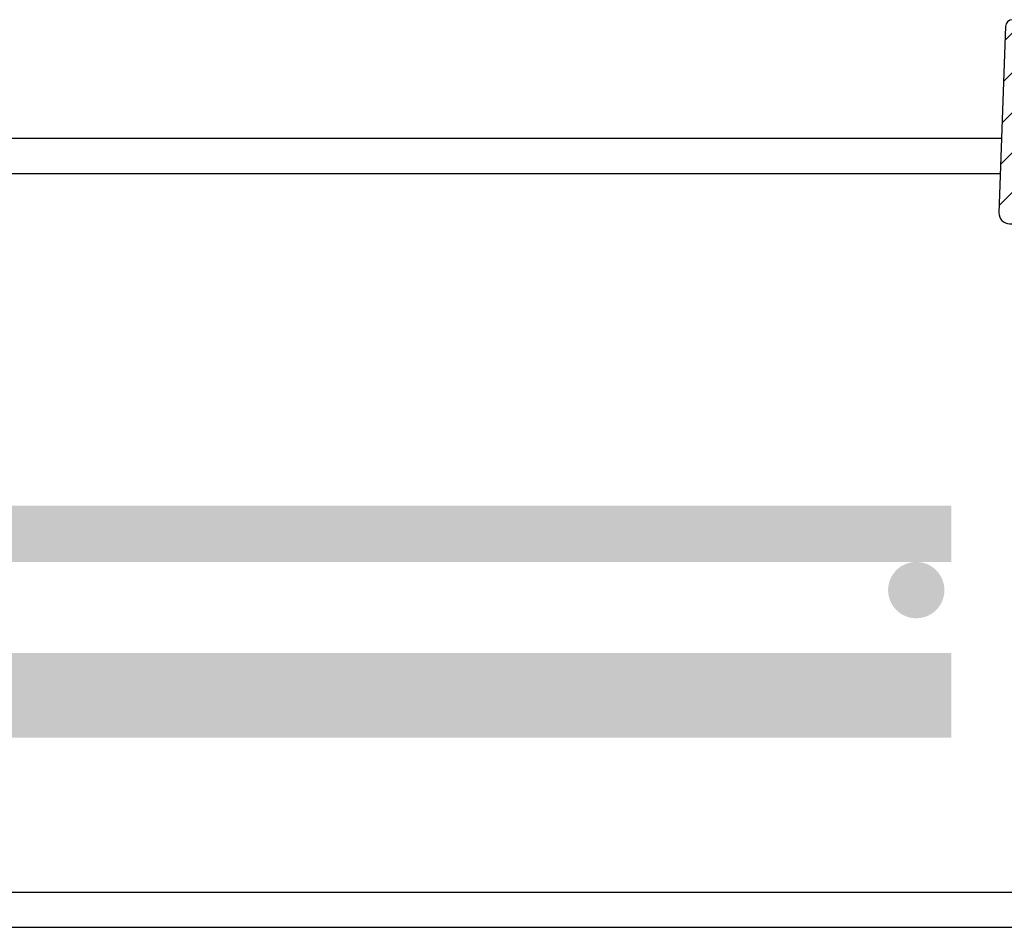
# Model space of a CAD drawing. Extents: x 1529 to 4201, y -422 to 622.
# Tile 202 of 256: x 2133 to 2142, y 120 to 128. Entities that reach past the tile are written whole.
import ezdxf

# ---------------------------------------------------------------- set-up
doc = ezdxf.new("R2010")
doc.units = 0
doc.header["$MEASUREMENT"] = 0
doc.linetypes.add('HIDDEN', pattern=[0.375, 0.25, -0.125])
doc.linetypes.add('TANK-SLAB$0$DASHED', pattern=[0.75, 0.5, -0.25])
for name, color, linetype in [('REBAR', 4, 'TANK-SLAB$0$DASHED'), ('SPILL-BUCKET', 1, 'CONTINUOUS'), ('TANK-SLAB', 6, 'CONTINUOUS')]:
    doc.layers.add(name, color=color, linetype=linetype)

msp = doc.modelspace()

# ---------------------------------------------------------------- hatches: boundary and pattern name
at = {"layer": 'SPILL-BUCKET'}
h = msp.add_hatch(dxfattribs=at)
h.set_pattern_fill('ANSI31', scale=2, style=0)
h.set_pattern_definition([(45, (8386.59351, -1173.21427), (-0.176776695, 0.176776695), [])])
edge = h.paths.add_edge_path()
edge.add_line((2143.42884, 125.64611), (2143.4783, 127.06256))
edge.add_line((2143.4783, 127.06256), (2143.42009, 127.12497))
edge.add_line((2143.42009, 127.12497), (2142.42199, 127.12497))
edge.add_arc((2142.42167, 127.14028), 0.01531, 181.187215, 271.187215, ccw=False)
edge.add_line((2142.40636, 127.13997), (2142.40636, 128.0462))
edge.add_arc((2142.37511, 128.0462), 0.03125, 0, 90)
edge.add_line((2142.37511, 128.07745), (2142.2333, 128.07745))
edge.add_arc((2142.2333, 128.01495), 0.0625, 90, 178.000024)
edge.add_line((2142.17084, 128.01713), (2142.11308, 126.36321))
edge.add_arc((2142.20677, 126.35994), 0.09375, 178.000024, 270)
edge.add_line((2142.20677, 126.26619), (2142.96125, 126.26619))
edge.add_arc((2142.9612, 126.14123), 0.12496, 1.981123, 89.981076, ccw=False)
edge.add_line((2143.08609, 126.14555), (2143.10353, 125.64611))
edge.add_line((2143.10353, 125.64611), (2143.42884, 125.64611))

# ---------------------------------------------------------------- linework, layer by layer
at = {"layer": 'REBAR', "linetype": 'HIDDEN', "const_width": 0.5}
msp.add_lwpolyline([(2105.05341, 123.51512), (2141.68946, 123.51512)], dxfattribs=at)
at = {"layer": 'REBAR', "const_width": 0.25}
msp.add_lwpolyline([(2141.50379, 123.01514, -1), (2141.25379, 123.01514, -1)], format="xyb", close=True, dxfattribs=at)
at = {"layer": 'REBAR', "const_width": 0.75}
msp.add_lwpolyline([(2105.0061, 122.08062), (2141.68946, 122.08062)], dxfattribs=at)
at = {"layer": 'SPILL-BUCKET', "color": 2, "linetype": 'Continuous'}
msp.add_lwpolyline([(2143.42884, 125.64611), (2143.4783, 127.06256), (2143.42009, 127.12497), (2142.42199, 127.12497, -0.4142136), (2142.40636, 127.13997), (2142.40636, 128.0462, 0.4142136), (2142.37511, 128.07745), (2142.2333, 128.07745, 0.4040263), (2142.17084, 128.01713), (2142.11308, 126.36321, 0.4244747), (2142.20677, 126.26619), (2142.96125, 126.26619, -0.404026), (2143.08609, 126.14555), (2143.10353, 125.64611), (2143.42884, 125.64611)], format="xyb", dxfattribs=at)
at = {"layer": 'TANK-SLAB', "color": 2, "linetype": 'Continuous'}
for p, q in [((2142.13613, 127.02314), (2104.59981, 127.02252)), ((2142.12519, 126.71002), (2104.61073, 126.71002)), ((2103.48638, 120.33502), (2143.24954, 120.33502)), ((2103.48638, 120.02252), (2143.24954, 120.02252))]:
    msp.add_line(p, q, dxfattribs=at)

doc.saveas('drawing.dxf')
